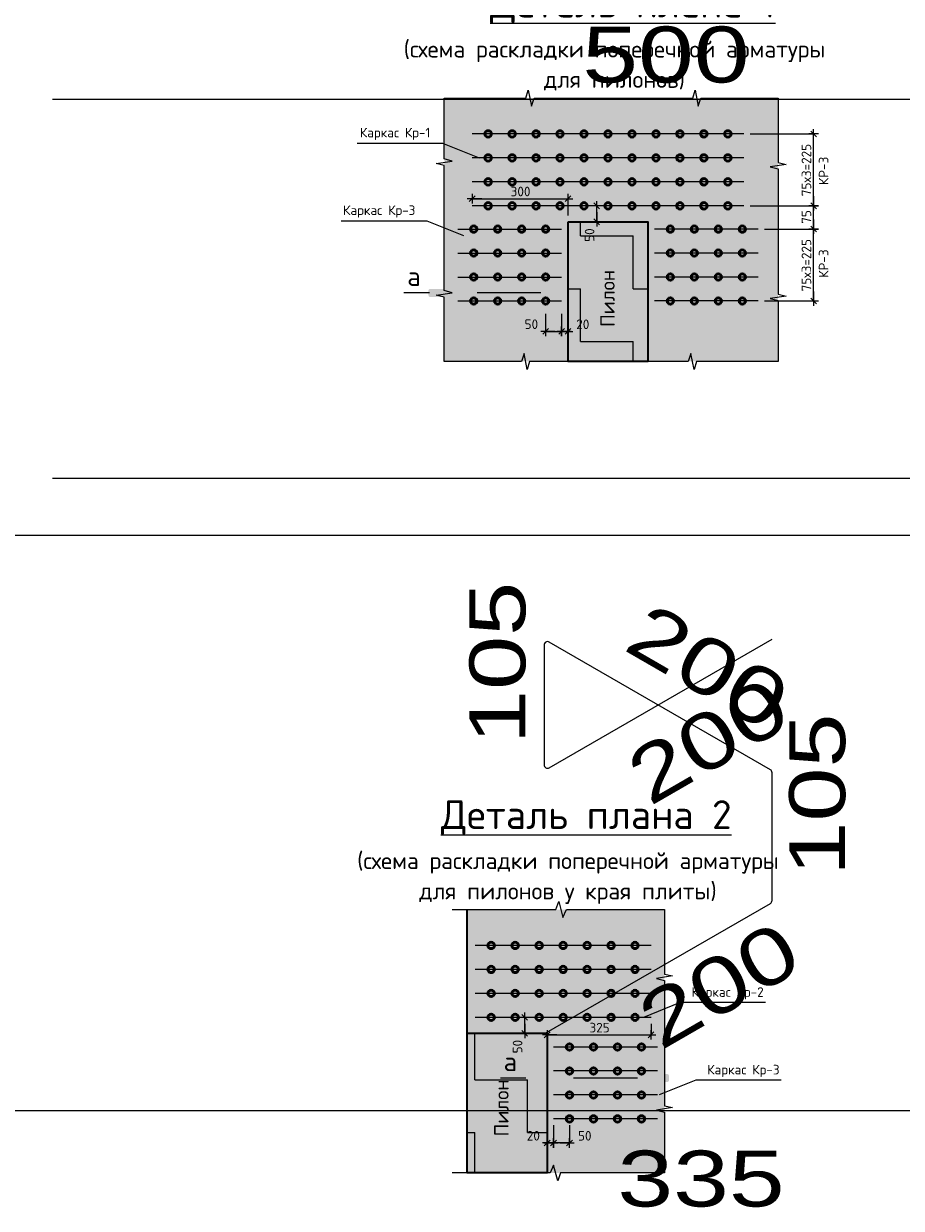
# Model space of a CAD drawing. Header units: metres. Extents: x -38 to 88, y -15 to 19.
# Tile 19 of 41: x 73.33 to 76.08, y 1.41 to 5.12. Entities that reach past the tile are written whole.
import ezdxf

# ---------------------------------------------------------------- set-up
doc = ezdxf.new("R2010")
doc.units = ezdxf.units.M
doc.header["$PDMODE"] = 65
doc.linetypes.add('______2', pattern=[0.27, 0.2, -0.07])
doc.layers.add('XR$4$_3705', color=7, linetype='Continuous')
for name, color, linetype, lineweight in [('XR$4$ВК__отв в полу 1-2 эт', 220, 'Continuous', 25), ('XR$4$Размерная линия (1)', 7, 'Continuous', 13), ('XR$4$Текст_ общее_1', 7, 'Continuous', 13)]:
    doc.layers.add(name, color=color, linetype=linetype, lineweight=lineweight)
doc.styles.add('Greek s2', font='txt')
doc.styles.add('ISOCPEUR', font='txt')
doc.dimstyles.new('DIMSTYLE_27', dxfattribs={"dimtxt": 0.03, "dimasz": 0.03, "dimexe": 0, "dimexo": 0, "dimgap": 0.015, "dimtad": 2, "dimdec": 0, "dimlfac": 1000, "dimrnd": 5, "dimzin": 12, "dimdsep": 46, "dimtxsty": 'ISOCPEUR', "dimblk1": 'ALL_ML_STRICH', "dimblk2": 'ALL_ML_STRICH', "dimsah": 1, "dimcen": 0, "dimclrd": 7, "dimclre": 256, "dimclrt": 7, "dimadec": 0, "dimazin": 0, "dimtfac": 1, "dimtdec": 0, "dimtix": 1, "dimtmove": 2, "dimatfit": 3, "dimfxl": 0, "dimtvp": 1.2, "dimtzin": 0, "dimlwd": 0, "dimlwe": -3, "dimarcsym": 0})
doc.dimstyles.new('DIMSTYLE_28', dxfattribs={"dimtxt": 0.03, "dimasz": 0.03, "dimexe": 0, "dimexo": 1e-06, "dimgap": 0.015, "dimtad": 2, "dimdec": 0, "dimlfac": 1000, "dimrnd": 5, "dimzin": 12, "dimdsep": 46, "dimtxsty": 'ISOCPEUR', "dimblk1": 'ALL_ML_STRICH', "dimblk2": 'ALL_ML_STRICH', "dimsah": 1, "dimcen": 0, "dimse1": 1, "dimse2": 1, "dimclrd": 7, "dimclre": 256, "dimclrt": 7, "dimadec": 0, "dimazin": 0, "dimtfac": 1, "dimtdec": 0, "dimtix": 1, "dimtmove": 2, "dimatfit": 3, "dimfxl": 0, "dimtvp": 1.2, "dimtzin": 0, "dimlwd": 0, "dimlwe": -3, "dimarcsym": 0})
doc.dimstyles.new('DIMSTYLE_29', dxfattribs={"dimtxt": 0.03, "dimasz": 0.03, "dimexe": 0, "dimexo": 0, "dimgap": 0.015, "dimtad": 2, "dimdec": 0, "dimlfac": 1000, "dimrnd": 5, "dimzin": 12, "dimdsep": 46, "dimtxsty": 'ISOCPEUR', "dimblk1": 'ALL_ML_STRICH', "dimblk2": 'ALL_ML_STRICH', "dimsah": 1, "dimcen": 0, "dimclrd": 7, "dimclre": 256, "dimclrt": 7, "dimadec": 0, "dimazin": 0, "dimtfac": 1, "dimtdec": 0, "dimtix": 1, "dimtmove": 2, "dimatfit": 3, "dimfxl": 0, "dimtzin": 0, "dimlwd": 0, "dimlwe": -3, "dimarcsym": 0})
doc.dimstyles.new('DIMSTYLE_30', dxfattribs={"dimtxt": 0.03, "dimasz": 0.03, "dimexe": 0, "dimexo": 1e-06, "dimgap": 0.015, "dimtad": 2, "dimdec": 0, "dimlfac": 1000, "dimrnd": 5, "dimzin": 12, "dimdsep": 46, "dimtxsty": 'ISOCPEUR', "dimblk1": 'ALL_ML_STRICH', "dimblk2": 'ALL_ML_STRICH', "dimsah": 1, "dimcen": 0, "dimse1": 1, "dimse2": 1, "dimclrd": 7, "dimclre": 256, "dimclrt": 7, "dimadec": 0, "dimazin": 0, "dimtfac": 1, "dimtdec": 0, "dimtix": 1, "dimtmove": 2, "dimatfit": 3, "dimfxl": 0, "dimtvp": 1.2, "dimtzin": 0, "dimlwd": 0, "dimlwe": -3, "dimarcsym": 0})
pattern_1 = [(0, (0.33, 0.33), (0.165, 0.165), [0.165, -0.165]), (90, (0.33, 0.33), (-0.165, 0.165), [0.165, -0.165])]

# ---------------------------------------------------------------- blocks, each defined once
blk = doc.blocks.new('ЭЛЕМЕНТ_УЗОРА_18')
at = {"color": 7, "linetype": 'Continuous', "lineweight": 13, "transparency": 33554687}
for p, q in [((74.6496, 4.8864), (74.6496, 4.8864)), ((74.6496, 4.8864), (74.6496, 4.8864)), ((75.6936, 4.8864), (75.6936, 4.8864)), ((75.6936, 4.8864), (75.6936, 4.8864)), ((74.6496, 4.0624), (74.6496, 4.0624)), ((75.6936, 4.0624), (75.6936, 4.0624))]:
    blk.add_line(p, q, dxfattribs=at)
for points in [[(74.6496, 4.8864), (74.9048, 4.8864), (74.9121, 4.9114), (74.9221, 4.8614), (74.9304, 4.8864), (75.1716, 4.8864)], [(75.1716, 4.8864), (75.4268, 4.8864), (75.4341, 4.9114), (75.4441, 4.8614), (75.4524, 4.8864), (75.6936, 4.8864)], [(74.6496, 4.4744), (74.6496, 4.6759), (74.6246, 4.6816), (74.6746, 4.6895), (74.6496, 4.6961), (74.6496, 4.8864)], [(75.6936, 4.8864), (75.6936, 4.6849), (75.7186, 4.6792), (75.6686, 4.6713), (75.6936, 4.6648), (75.6936, 4.4744)], [(74.6496, 4.0624), (74.6496, 4.2639), (74.6246, 4.2696), (74.6746, 4.2775), (74.6496, 4.2841), (74.6496, 4.4744)], [(75.6936, 4.4744), (75.6936, 4.2729), (75.7186, 4.2672), (75.6686, 4.2593), (75.6936, 4.2528), (75.6936, 4.0624)], [(75.1716, 4.0624), (74.9163, 4.0624), (74.909, 4.0374), (74.8991, 4.0874), (74.8907, 4.0624), (74.6496, 4.0624), (74.6496, 4.0624)], [(75.6936, 4.0624), (75.6936, 4.0624), (75.4383, 4.0624), (75.431, 4.0374), (75.4211, 4.0874), (75.4127, 4.0624), (75.1716, 4.0624)]]:
    blk.add_lwpolyline(points, dxfattribs=at)
blk = doc.blocks.new('ALL_ML_STRICH')
at = {"color": 0, "linetype": 'ByBlock', "lineweight": -2}
for p, q in [((-1, 0), (0.5, 0)), ((-0.3, -0.3), (0.3, 0.3)), ((0, -0.5), (0, 0.5))]:
    blk.add_line(p, q, dxfattribs=at)
blk = doc.blocks.new('*D239')
at = {"layer": 'DEFPOINTS', "color": 7, "linetype": 'Continuous', "lineweight": 13, "transparency": 33554687}
for p in [(74.9666, 4.2316), (75.0166, 4.2316), (74.9666, 4.1563)]:
    blk.add_point(p, dxfattribs=at)
at = {"layer": 'XR$4$Размерная линия (1)', "color": 9, "linetype": 'Continuous', "lineweight": -2, "true_color": 0xc7c7c7, "transparency": 33554687}
for p, q in [((74.9666, 4.2116), (74.9666, 4.1563)), ((75.0166, 4.2116), (75.0166, 4.1563))]:
    blk.add_line(p, q, dxfattribs=at)
at = {"layer": 'XR$4$Размерная линия (1)', "color": 7, "linetype": 'Continuous', "lineweight": -2, "transparency": 33554687}
blk.add_line((74.9666, 4.1563), (75.0166, 4.1563), dxfattribs=at)
at = {"layer": 'XR$4$Размерная линия (1)', "color": 7, "linetype": 'Continuous', "lineweight": 13, "transparency": 33554687, "xscale": 0.03, "yscale": 0.03, "zscale": 0.03, "rotation": 180}
blk.add_blockref('ALL_ML_STRICH', (74.9666, 4.1563), dxfattribs=at)
at = {"layer": 'XR$4$Размерная линия (1)', "color": 7, "linetype": 'Continuous', "lineweight": 13, "transparency": 33554687, "xscale": 0.03, "yscale": 0.03, "zscale": 0.03}
blk.add_blockref('ALL_ML_STRICH', (75.0166, 4.1563), dxfattribs=at)
at = {"layer": 'XR$4$Размерная линия (1)', "color": 7, "linetype": 'Continuous', "lineweight": 13, "transparency": 33554687, "insert": (74.9219, 4.1789), "char_height": 0.03, "width": 0.06, "attachment_point": 5, "style": 'ISOCPEUR'}
blk.add_mtext('\\A1;{50}', dxfattribs=at)
blk = doc.blocks.new('*D240')
at = {"layer": 'DEFPOINTS', "color": 7, "linetype": 'Continuous', "lineweight": 13, "transparency": 33554687}
for p in [(75.0166, 4.2316), (75.0166, 4.1563), (75.0366, 4.166)]:
    blk.add_point(p, dxfattribs=at)
at = {"layer": 'XR$4$Размерная линия (1)', "color": 9, "linetype": 'Continuous', "lineweight": -2, "true_color": 0xc7c7c7, "transparency": 33554687}
for p, q in [((75.0166, 4.2116), (75.0166, 4.1563)), ((75.0366, 4.1563), (75.0366, 4.1563))]:
    blk.add_line(p, q, dxfattribs=at)
at = {"layer": 'XR$4$Размерная линия (1)', "color": 7, "linetype": 'Continuous', "lineweight": -2, "transparency": 33554687}
blk.add_line((75.0166, 4.1563), (75.0366, 4.1563), dxfattribs=at)
at = {"layer": 'XR$4$Размерная линия (1)', "color": 7, "linetype": 'Continuous', "lineweight": 13, "transparency": 33554687, "xscale": 0.03, "yscale": 0.03, "zscale": 0.03, "rotation": 180}
blk.add_blockref('ALL_ML_STRICH', (75.0166, 4.1563), dxfattribs=at)
at = {"layer": 'XR$4$Размерная линия (1)', "color": 7, "linetype": 'Continuous', "lineweight": 13, "transparency": 33554687, "xscale": 0.03, "yscale": 0.03, "zscale": 0.03}
blk.add_blockref('ALL_ML_STRICH', (75.0366, 4.1563), dxfattribs=at)
at = {"layer": 'XR$4$Размерная линия (1)', "color": 7, "linetype": 'Continuous', "lineweight": 13, "transparency": 33554687, "insert": (75.0827, 4.1788), "char_height": 0.03, "width": 0.06, "attachment_point": 5, "style": 'ISOCPEUR'}
blk.add_mtext('\\A1;{20}', dxfattribs=at)
blk = doc.blocks.new('*D241')
at = {"layer": 'DEFPOINTS', "color": 7, "linetype": 'Continuous', "lineweight": 13, "transparency": 33554687}
for p in [(75.1298, 4.5494), (75.1265, 4.4994), (75.1276, 4.4994)]:
    blk.add_point(p, dxfattribs=at)
at = {"layer": 'XR$4$Размерная линия (1)', "color": 7, "linetype": 'Continuous', "lineweight": -2, "transparency": 33554687}
blk.add_line((75.1265, 4.4994), (75.1265, 4.5494), dxfattribs=at)
at = {"layer": 'XR$4$Размерная линия (1)', "color": 7, "linetype": 'Continuous', "lineweight": 13, "transparency": 33554687, "xscale": 0.03, "yscale": 0.03, "zscale": 0.03}
for p, rotation in [((75.1265, 4.5494), 90), ((75.1265, 4.4994), 270)]:
    blk.add_blockref('ALL_ML_STRICH', p, dxfattribs=dict(at, rotation=rotation))
at = {"layer": 'XR$4$Размерная линия (1)', "color": 7, "linetype": 'Continuous', "lineweight": 13, "transparency": 33554687, "insert": (75.104, 4.4578), "char_height": 0.03, "width": 0.06, "attachment_point": 5, "rotation": 90, "style": 'ISOCPEUR'}
blk.add_mtext('\\A1;{50}', dxfattribs=at)
blk = doc.blocks.new('*D242')
at = {"layer": 'DEFPOINTS', "color": 7, "linetype": 'Continuous', "lineweight": 13, "transparency": 33554687}
for p in [(75.6316, 4.4766), (75.6316, 4.2516), (75.8046, 4.2516)]:
    blk.add_point(p, dxfattribs=at)
at = {"layer": 'XR$4$Размерная линия (1)', "color": 9, "linetype": 'Continuous', "lineweight": -2, "true_color": 0xc7c7c7, "transparency": 33554687}
for p, q in [((75.6516, 4.4766), (75.8046, 4.4766)), ((75.6516, 4.2516), (75.8046, 4.2516))]:
    blk.add_line(p, q, dxfattribs=at)
at = {"layer": 'XR$4$Размерная линия (1)', "color": 7, "linetype": 'Continuous', "lineweight": -2, "transparency": 33554687}
blk.add_line((75.8046, 4.2516), (75.8046, 4.4766), dxfattribs=at)
at = {"layer": 'XR$4$Размерная линия (1)', "color": 7, "linetype": 'Continuous', "lineweight": 13, "transparency": 33554687, "xscale": 0.03, "yscale": 0.03, "zscale": 0.03}
for p, rotation in [((75.8046, 4.4766), 90), ((75.8046, 4.2516), 270)]:
    blk.add_blockref('ALL_ML_STRICH', p, dxfattribs=dict(at, rotation=rotation))
at = {"layer": 'XR$4$Размерная линия (1)', "color": 7, "linetype": 'Continuous', "lineweight": 13, "transparency": 33554687, "insert": (75.7671, 4.2816), "char_height": 0.03, "width": 0.0015, "attachment_point": 1, "rotation": 90, "line_spacing_factor": 0.60241, "style": 'ISOCPEUR'}
blk.add_mtext('75х3=225', dxfattribs=at)
blk = doc.blocks.new('*D243')
at = {"layer": 'DEFPOINTS', "color": 7, "linetype": 'Continuous', "lineweight": 13, "transparency": 33554687}
for p in [(75.5866, 4.5494), (75.6316, 4.4766), (75.8046, 4.4766)]:
    blk.add_point(p, dxfattribs=at)
at = {"layer": 'XR$4$Размерная линия (1)', "color": 9, "linetype": 'Continuous', "lineweight": -2, "true_color": 0xc7c7c7, "transparency": 33554687}
for p, q in [((75.6066, 4.5494), (75.8046, 4.5494)), ((75.6516, 4.4766), (75.8046, 4.4766))]:
    blk.add_line(p, q, dxfattribs=at)
at = {"layer": 'XR$4$Размерная линия (1)', "color": 7, "linetype": 'Continuous', "lineweight": -2, "transparency": 33554687}
blk.add_line((75.8046, 4.4766), (75.8046, 4.5494), dxfattribs=at)
at = {"layer": 'XR$4$Размерная линия (1)', "color": 7, "linetype": 'Continuous', "lineweight": 13, "transparency": 33554687, "xscale": 0.03, "yscale": 0.03, "zscale": 0.03}
for p, rotation in [((75.8046, 4.5494), 90), ((75.8046, 4.4766), 270)]:
    blk.add_blockref('ALL_ML_STRICH', p, dxfattribs=dict(at, rotation=rotation))
at = {"layer": 'XR$4$Размерная линия (1)', "color": 7, "linetype": 'Continuous', "lineweight": 13, "transparency": 33554687, "insert": (75.7821, 4.5145), "char_height": 0.03, "width": 0.06, "attachment_point": 5, "rotation": 90, "style": 'ISOCPEUR'}
blk.add_mtext('\\A1;{75}', dxfattribs=at)
blk = doc.blocks.new('*D244')
at = {"layer": 'DEFPOINTS', "color": 7, "linetype": 'Continuous', "lineweight": 13, "transparency": 33554687}
for p in [(75.5866, 4.7744), (75.5866, 4.5494), (75.8046, 4.5494)]:
    blk.add_point(p, dxfattribs=at)
at = {"layer": 'XR$4$Размерная линия (1)', "color": 9, "linetype": 'Continuous', "lineweight": -2, "true_color": 0xc7c7c7, "transparency": 33554687}
for p, q in [((75.6066, 4.7744), (75.8046, 4.7744)), ((75.6066, 4.5494), (75.8046, 4.5494))]:
    blk.add_line(p, q, dxfattribs=at)
at = {"layer": 'XR$4$Размерная линия (1)', "color": 7, "linetype": 'Continuous', "lineweight": -2, "transparency": 33554687}
blk.add_line((75.8046, 4.5494), (75.8046, 4.7744), dxfattribs=at)
at = {"layer": 'XR$4$Размерная линия (1)', "color": 7, "linetype": 'Continuous', "lineweight": 13, "transparency": 33554687, "xscale": 0.03, "yscale": 0.03, "zscale": 0.03}
for p, rotation in [((75.8046, 4.7744), 90), ((75.8046, 4.5494), 270)]:
    blk.add_blockref('ALL_ML_STRICH', p, dxfattribs=dict(at, rotation=rotation))
at = {"layer": 'XR$4$Размерная линия (1)', "color": 7, "linetype": 'Continuous', "lineweight": 13, "transparency": 33554687, "insert": (75.7671, 4.5794), "char_height": 0.03, "width": 0.0015, "attachment_point": 1, "rotation": 90, "line_spacing_factor": 0.60241, "style": 'ISOCPEUR'}
blk.add_mtext('75х3=225', dxfattribs=at)
blk = doc.blocks.new('*D245')
at = {"layer": 'DEFPOINTS', "color": 7, "linetype": 'Continuous', "lineweight": 13, "transparency": 33554687}
for p in [(74.7366, 4.5717), (74.7366, 4.5494), (75.0366, 4.4994)]:
    blk.add_point(p, dxfattribs=at)
at = {"layer": 'XR$4$Размерная линия (1)', "color": 9, "linetype": 'Continuous', "lineweight": -2, "true_color": 0xc7c7c7, "transparency": 33554687}
for p, q in [((74.7366, 4.5717), (74.7366, 4.5717)), ((75.0366, 4.5194), (75.0366, 4.5717))]:
    blk.add_line(p, q, dxfattribs=at)
at = {"layer": 'XR$4$Размерная линия (1)', "color": 7, "linetype": 'Continuous', "lineweight": -2, "transparency": 33554687}
blk.add_line((74.7366, 4.5717), (75.0366, 4.5717), dxfattribs=at)
at = {"layer": 'XR$4$Размерная линия (1)', "color": 7, "linetype": 'Continuous', "lineweight": 13, "transparency": 33554687, "xscale": 0.03, "yscale": 0.03, "zscale": 0.03, "rotation": 180}
blk.add_blockref('ALL_ML_STRICH', (74.7366, 4.5717), dxfattribs=at)
at = {"layer": 'XR$4$Размерная линия (1)', "color": 7, "linetype": 'Continuous', "lineweight": 13, "transparency": 33554687, "xscale": 0.03, "yscale": 0.03, "zscale": 0.03}
blk.add_blockref('ALL_ML_STRICH', (75.0366, 4.5717), dxfattribs=at)
at = {"layer": 'XR$4$Размерная линия (1)', "color": 7, "linetype": 'Continuous', "lineweight": 13, "transparency": 33554687, "insert": (74.8881, 4.5942), "char_height": 0.03, "width": 0.09, "attachment_point": 5, "style": 'ISOCPEUR'}
blk.add_mtext('\\A1;{300}', dxfattribs=at)
blk = doc.blocks.new('ЭЛЕМЕНТ_УЗОРА_19')
at = {"color": 7, "linetype": 'Continuous', "lineweight": 13, "transparency": 33554687}
for p, q in [((75.3382, 2.3472), (75.3382, 2.3472)), ((74.6742, 1.5232), (74.6742, 1.5232)), ((75.3382, 1.5232), (75.3382, 1.5232))]:
    blk.add_line(p, q, dxfattribs=at)
for points in [[(74.6742, 2.3472), (74.9989, 2.3472), (75.0082, 2.3722), (75.0208, 2.3222), (75.0315, 2.3472), (75.3382, 2.3472)], [(75.3382, 2.3472), (75.3382, 2.3472), (75.3382, 2.1457), (75.3632, 2.14), (75.3132, 2.1321), (75.3382, 2.1255), (75.3382, 1.9352)], [(75.3382, 1.9352), (75.3382, 1.7337), (75.3632, 1.728), (75.3132, 1.7201), (75.3382, 1.7135), (75.3382, 1.5232), (75.3382, 1.5232)], [(75.3382, 1.5232), (75.0135, 1.5232), (75.0042, 1.4982), (74.9916, 1.5482), (74.981, 1.5232), (74.6742, 1.5232)]]:
    blk.add_lwpolyline(points, dxfattribs=at)
blk = doc.blocks.new('*D247')
at = {"layer": 'DEFPOINTS', "color": 7, "linetype": 'Continuous', "lineweight": 13, "transparency": 33554687}
for p in [(74.9912, 1.6924), (75.0412, 1.6924), (75.0412, 1.6171)]:
    blk.add_point(p, dxfattribs=at)
at = {"layer": 'XR$4$Размерная линия (1)', "color": 9, "linetype": 'Continuous', "lineweight": -2, "true_color": 0xc7c7c7, "transparency": 33554687}
for p, q in [((74.9912, 1.6724), (74.9912, 1.6171)), ((75.0412, 1.6724), (75.0412, 1.6171))]:
    blk.add_line(p, q, dxfattribs=at)
at = {"layer": 'XR$4$Размерная линия (1)', "color": 7, "linetype": 'Continuous', "lineweight": -2, "transparency": 33554687}
blk.add_line((75.0412, 1.6171), (74.9912, 1.6171), dxfattribs=at)
at = {"layer": 'XR$4$Размерная линия (1)', "color": 7, "linetype": 'Continuous', "lineweight": 13, "transparency": 33554687, "xscale": 0.03, "yscale": 0.03, "zscale": 0.03}
for p, rotation in [((74.9912, 1.6171), 180), ((75.0412, 1.6171), 360)]:
    blk.add_blockref('ALL_ML_STRICH', p, dxfattribs=dict(at, rotation=rotation))
at = {"layer": 'XR$4$Размерная линия (1)', "color": 7, "linetype": 'Continuous', "lineweight": 13, "transparency": 33554687, "insert": (75.0889, 1.6396), "char_height": 0.03, "width": 0.06, "attachment_point": 5, "style": 'ISOCPEUR'}
blk.add_mtext('\\A1;{50}', dxfattribs=at)
blk = doc.blocks.new('*D248')
at = {"layer": 'DEFPOINTS', "color": 7, "linetype": 'Continuous', "lineweight": 13, "transparency": 33554687}
for p in [(74.9912, 1.6924), (74.9712, 1.6268), (74.9912, 1.6171)]:
    blk.add_point(p, dxfattribs=at)
at = {"layer": 'XR$4$Размерная линия (1)', "color": 9, "linetype": 'Continuous', "lineweight": -2, "true_color": 0xc7c7c7, "transparency": 33554687}
for p, q in [((74.9912, 1.6724), (74.9912, 1.6171)), ((74.9712, 1.6171), (74.9712, 1.6171))]:
    blk.add_line(p, q, dxfattribs=at)
at = {"layer": 'XR$4$Размерная линия (1)', "color": 7, "linetype": 'Continuous', "lineweight": -2, "transparency": 33554687}
blk.add_line((74.9912, 1.6171), (74.9712, 1.6171), dxfattribs=at)
at = {"layer": 'XR$4$Размерная линия (1)', "color": 7, "linetype": 'Continuous', "lineweight": 13, "transparency": 33554687, "xscale": 0.03, "yscale": 0.03, "zscale": 0.03}
for p, rotation in [((74.9712, 1.6171), 180), ((74.9912, 1.6171), 360)]:
    blk.add_blockref('ALL_ML_STRICH', p, dxfattribs=dict(at, rotation=rotation))
at = {"layer": 'XR$4$Размерная линия (1)', "color": 7, "linetype": 'Continuous', "lineweight": 13, "transparency": 33554687, "insert": (74.9281, 1.6396), "char_height": 0.03, "width": 0.06, "attachment_point": 5, "style": 'ISOCPEUR'}
blk.add_mtext('\\A1;{20}', dxfattribs=at)
blk = doc.blocks.new('*D249')
at = {"layer": 'DEFPOINTS', "color": 7, "linetype": 'Continuous', "lineweight": 13, "transparency": 33554687}
for p in [(74.898, 2.0102), (74.9002, 1.9602), (74.9013, 1.9602)]:
    blk.add_point(p, dxfattribs=at)
at = {"layer": 'XR$4$Размерная линия (1)', "color": 7, "linetype": 'Continuous', "lineweight": -2, "transparency": 33554687}
blk.add_line((74.9013, 1.9602), (74.9013, 2.0102), dxfattribs=at)
at = {"layer": 'XR$4$Размерная линия (1)', "color": 7, "linetype": 'Continuous', "lineweight": 13, "transparency": 33554687, "xscale": 0.03, "yscale": 0.03, "zscale": 0.03}
for p, rotation in [((74.9013, 2.0102), 90), ((74.9013, 1.9602), 270)]:
    blk.add_blockref('ALL_ML_STRICH', p, dxfattribs=dict(at, rotation=rotation))
at = {"layer": 'XR$4$Размерная линия (1)', "color": 7, "linetype": 'Continuous', "lineweight": 13, "transparency": 33554687, "insert": (74.8787, 1.9186), "char_height": 0.03, "width": 0.06, "attachment_point": 5, "rotation": 90, "style": 'ISOCPEUR'}
blk.add_mtext('\\A1;{50}', dxfattribs=at)
blk = doc.blocks.new('*D268')
at = {"layer": 'DEFPOINTS', "color": 7, "linetype": 'Continuous', "lineweight": 13, "transparency": 33554687}
for p in [(75.2962, 2.0102), (74.9712, 1.9555), (74.9712, 1.9513)]:
    blk.add_point(p, dxfattribs=at)
at = {"layer": 'XR$4$Размерная линия (1)', "color": 9, "linetype": 'Continuous', "lineweight": -2, "true_color": 0xc7c7c7, "transparency": 33554687}
for p, q in [((75.2962, 1.9902), (75.2962, 1.9555)), ((74.9712, 1.9555), (74.9712, 1.9555))]:
    blk.add_line(p, q, dxfattribs=at)
at = {"layer": 'XR$4$Размерная линия (1)', "color": 7, "linetype": 'Continuous', "lineweight": -2, "transparency": 33554687}
blk.add_line((74.9712, 1.9555), (75.2962, 1.9555), dxfattribs=at)
at = {"layer": 'XR$4$Размерная линия (1)', "color": 7, "linetype": 'Continuous', "lineweight": 13, "transparency": 33554687, "xscale": 0.03, "yscale": 0.03, "zscale": 0.03, "rotation": 180}
blk.add_blockref('ALL_ML_STRICH', (74.9712, 1.9555), dxfattribs=at)
at = {"layer": 'XR$4$Размерная линия (1)', "color": 7, "linetype": 'Continuous', "lineweight": 13, "transparency": 33554687, "xscale": 0.03, "yscale": 0.03, "zscale": 0.03}
blk.add_blockref('ALL_ML_STRICH', (75.2962, 1.9555), dxfattribs=at)
at = {"layer": 'XR$4$Размерная линия (1)', "color": 7, "linetype": 'Continuous', "lineweight": 13, "transparency": 33554687, "insert": (75.1352, 1.978), "char_height": 0.03, "width": 0.09, "attachment_point": 5, "style": 'ISOCPEUR'}
blk.add_mtext('\\A1;{325}', dxfattribs=at)

msp = doc.modelspace()

# ---------------------------------------------------------------- hatches: boundary and pattern name
at = {"linetype": 'Continuous', "lineweight": 13, "true_color": 0xf0eae8, "transparency": 33554687}
for points in [[(74.6496, 4.8864), (74.6496, 4.0624), (75.6936, 4.0624), (75.6936, 4.8864)], [(75.3382, 2.3472), (74.7212, 2.3472), (74.7212, 1.5232), (75.3382, 1.5232)]]:
    msp.add_hatch(color=7, dxfattribs=at).paths.add_polyline_path(points)
at = {"linetype": 'Continuous', "lineweight": 13, "transparency": 33554687}
h = msp.add_hatch(dxfattribs=at)
h.set_pattern_fill('____', scale=0.165, style=0, pattern_type=2)
h.set_pattern_definition(pattern_1)
h.paths.add_polyline_path([(75.0366, 4.0624), (75.2866, 4.0624), (75.2866, 4.4994), (75.0366, 4.4994)], flags=0)
at = {"linetype": 'Continuous', "lineweight": 25, "true_color": 0x000000, "transparency": 33554687}
for points in [[(74.6051, 4.2894), (74.6043, 4.2892), (74.6036, 4.289), (74.6029, 4.2886), (74.6023, 4.2882), (74.6017, 4.2877), (74.6012, 4.2871), (74.6008, 4.2865), (74.6004, 4.2858), (74.6002, 4.2851), (74.6, 4.2843), (74.6, 4.2836), (74.6, 4.2702), (74.6, 4.2694), (74.6002, 4.2687), (74.6004, 4.268), (74.6008, 4.2673), (74.6012, 4.2666), (74.6017, 4.2661), (74.6023, 4.2655), (74.6029, 4.2651), (74.6036, 4.2648), (74.6043, 4.2645), (74.6051, 4.2644), (74.6058, 4.2643), (74.7033, 4.2643), (74.7033, 4.2894), (74.6058, 4.2894)], [(75.0455, 4.2894), (75.0447, 4.2894), (74.9473, 4.2894), (74.9473, 4.2643), (75.0447, 4.2643), (75.0455, 4.2644), (75.0463, 4.2645), (75.047, 4.2648), (75.0477, 4.2651), (75.0483, 4.2655), (75.0489, 4.2661), (75.0494, 4.2666), (75.0498, 4.2673), (75.0502, 4.268), (75.0504, 4.2687), (75.0506, 4.2694), (75.0506, 4.2702), (75.0506, 4.2836), (75.0506, 4.2843), (75.0504, 4.2851), (75.0502, 4.2858), (75.0498, 4.2865), (75.0494, 4.2871), (75.0489, 4.2877), (75.0483, 4.2882), (75.0477, 4.2886), (75.047, 4.289), (75.0463, 4.2892)], [(74.9067, 1.8325), (74.906, 1.8324), (74.9052, 1.8321), (74.9046, 1.8318), (74.9039, 1.8314), (74.9033, 1.8309), (74.9028, 1.8303), (74.9024, 1.8297), (74.9021, 1.829), (74.9018, 1.8282), (74.9017, 1.8275), (74.9016, 1.8267), (74.9016, 1.8134), (74.9017, 1.8126), (74.9018, 1.8119), (74.9021, 1.8111), (74.9024, 1.8104), (74.9028, 1.8098), (74.9033, 1.8092), (74.9039, 1.8087), (74.9046, 1.8083), (74.9052, 1.808), (74.906, 1.8077), (74.9067, 1.8076), (74.9075, 1.8075), (75.005, 1.8075), (75.005, 1.8326), (74.9075, 1.8326)], [(75.3472, 1.8325), (75.3464, 1.8326), (75.2489, 1.8326), (75.2489, 1.8075), (75.3464, 1.8075), (75.3472, 1.8076), (75.3479, 1.8077), (75.3486, 1.808), (75.3493, 1.8083), (75.35, 1.8087), (75.3505, 1.8092), (75.351, 1.8098), (75.3515, 1.8104), (75.3518, 1.8111), (75.3521, 1.8119), (75.3522, 1.8126), (75.3523, 1.8134), (75.3523, 1.8267), (75.3522, 1.8275), (75.3521, 1.8282), (75.3518, 1.829), (75.3515, 1.8297), (75.351, 1.8303), (75.3505, 1.8309), (75.35, 1.8314), (75.3493, 1.8318), (75.3486, 1.8321), (75.3479, 1.8324)]]:
    msp.add_hatch(color=18, dxfattribs=at).paths.add_polyline_path(points)
at = {"linetype": 'Continuous', "lineweight": 13, "transparency": 33554687}
h = msp.add_hatch(dxfattribs=at)
h.set_pattern_fill('____', scale=0.165, style=0, pattern_type=2)
h.set_pattern_definition(pattern_1)
h.paths.add_polyline_path([(74.7212, 1.5232), (74.9712, 1.5232), (74.9712, 1.9602), (74.7212, 1.9602)], flags=0)

# ---------------------------------------------------------------- linework, layer by layer
at = {"color": 4, "linetype": 'Continuous', "lineweight": 18, "transparency": 33554687}
for p, q in [((73.424, 4.8827), (76.9702, 4.8827)), ((76.9702, 3.6962), (73.424, 3.6962))]:
    msp.add_line(p, q, dxfattribs=at)
at = {"color": 7, "linetype": '______2', "lineweight": 25, "transparency": 33554687}
for p, q in [((74.9519, 4.2769), (74.7033, 4.2769)), ((75.2535, 1.8201), (75.005, 1.8201))]:
    msp.add_line(p, q, dxfattribs=at)
at = {"color": 7, "linetype": 'Continuous', "lineweight": 13, "transparency": 33554687}
for p, q in [((69.8239, 3.5185), (78.8239, 3.5185)), ((69.8239, 1.7185), (78.8239, 1.7185))]:
    msp.add_line(p, q, dxfattribs=at)
at = {"color": 40, "linetype": 'Continuous', "lineweight": 18, "transparency": 33554687}
for p, q in [((74.9779, 2.7914), (75.6749, 3.1938)), ((74.9615, 3.1749), (74.9615, 2.8008)), ((75.6695, 2.7851), (74.9779, 3.1844)), ((75.6749, 2.3763), (75.6749, 2.7756)), ((74.9615, 1.9581), (75.6695, 2.3669))]:
    msp.add_line(p, q, dxfattribs=at)
at = {"color": 7, "linetype": 'Continuous', "lineweight": 35, "transparency": 33554687}
msp.add_line((74.7212, 1.5232), (74.7212, 2.3472), dxfattribs=at)
at = {"color": 7, "linetype": 'Continuous', "lineweight": 13, "transparency": 33554687}
for points in [[(74.3768, 4.7454), (74.644, 4.7454), (74.7587, 4.6994)], [(74.3275, 4.5026), (74.5947, 4.5026), (74.7094, 4.4566)], [(75.6543, 2.0562), (75.3871, 2.0562), (75.2723, 2.0102)], [(75.7036, 1.8134), (75.4364, 1.8134), (75.3216, 1.7674)]]:
    msp.add_lwpolyline(points, dxfattribs=at)
at = {"color": 7, "linetype": 'Continuous', "lineweight": 35, "transparency": 33554687}
for points in [[(75.0366, 4.4994), (75.2866, 4.4994), (75.2866, 4.0624), (75.0366, 4.0624), (75.0366, 4.4994)], [(74.7212, 1.9602), (74.9712, 1.9602), (74.9712, 1.5232), (74.7212, 1.5232), (74.7212, 1.9602)]]:
    msp.add_lwpolyline(points, dxfattribs=at)
at = {"color": 40, "linetype": 'Continuous', "lineweight": 18, "transparency": 33554687}
for centre, start, end in [((74.9724, 3.1749), 60, 180), ((74.9724, 2.8008), 180, 300), ((75.664, 2.7756), 0, 60), ((75.664, 2.3763), 300, 0)]:
    msp.add_arc(centre, 0.0109, start, end, dxfattribs=at)
at = {"layer": 'XR$4$_3705', "color": 7, "linetype": 'Continuous', "lineweight": 50, "transparency": 33554687}
for centre in [(74.7866, 4.7744), (74.8616, 4.7744), (74.9366, 4.7744), (75.0116, 4.7744), (75.0866, 4.7744), (75.1616, 4.7744), (75.2366, 4.7744), (75.3116, 4.7744), (75.3866, 4.7744), (75.4616, 4.7744), (75.5366, 4.7744), (74.7866, 4.6994), (74.8616, 4.6994), (74.9366, 4.6994), (75.0116, 4.6994), (75.0866, 4.6994), (75.1616, 4.6994), (75.2366, 4.6994), (75.3116, 4.6994), (75.3866, 4.6994), (75.4616, 4.6994), (75.5366, 4.6994), (74.7866, 4.6244), (74.8616, 4.6244), (74.9366, 4.6244), (75.0116, 4.6244), (75.0866, 4.6244), (75.1616, 4.6244), (75.2366, 4.6244), (75.3116, 4.6244), (75.3866, 4.6244), (75.4616, 4.6244), (75.5366, 4.6244), (74.7866, 4.5494), (74.8616, 4.5494), (74.9366, 4.5494), (75.0116, 4.5494), (75.0866, 4.5494), (75.1616, 4.5494), (75.2366, 4.5494), (75.3116, 4.5494), (75.3866, 4.5494), (75.4616, 4.5494), (75.5366, 4.5494), (74.7416, 4.4766), (74.8166, 4.4766), (74.8916, 4.4766), (74.9666, 4.4766), (75.3566, 4.4766), (75.4316, 4.4766), (75.5066, 4.4766), (75.5816, 4.4766), (74.7416, 4.4016), (74.8166, 4.4016), (74.8916, 4.4016), (74.9666, 4.4016), (75.3566, 4.4016), (75.4316, 4.4016), (75.5066, 4.4016), (75.5816, 4.4016), (74.7416, 4.3266), (74.8166, 4.3266), (74.8916, 4.3266), (74.9666, 4.3266), (75.3566, 4.3266), (75.4316, 4.3266), (75.5066, 4.3266), (75.5816, 4.3266), (74.7416, 4.2516), (74.8166, 4.2516), (74.8916, 4.2516), (74.9666, 4.2516), (75.3566, 4.2516), (75.4316, 4.2516), (75.5066, 4.2516), (75.5816, 4.2516), (74.7962, 2.2352), (74.8712, 2.2352), (74.9462, 2.2352), (75.0212, 2.2352), (75.0962, 2.2352), (75.1712, 2.2352), (75.2462, 2.2352), (74.7962, 2.1602), (74.8712, 2.1602), (74.9462, 2.1602), (75.0212, 2.1602), (75.0962, 2.1602), (75.1712, 2.1602), (75.2462, 2.1602), (74.7962, 2.0852), (74.8712, 2.0852), (74.9462, 2.0852), (75.0212, 2.0852), (75.0962, 2.0852), (75.1712, 2.0852), (75.2462, 2.0852), (74.7962, 2.0102), (74.8712, 2.0102), (74.9462, 2.0102), (75.0212, 2.0102), (75.0962, 2.0102), (75.1712, 2.0102), (75.2462, 2.0102), (75.0412, 1.9174), (75.1162, 1.9174), (75.1912, 1.9174), (75.2662, 1.9174), (75.0412, 1.8424), (75.1162, 1.8424), (75.1912, 1.8424), (75.2662, 1.8424), (75.0412, 1.7674), (75.1162, 1.7674), (75.1912, 1.7674), (75.2662, 1.7674), (75.0412, 1.6924), (75.1162, 1.6924), (75.1912, 1.6924), (75.2662, 1.6924)]:
    msp.add_circle(centre, 0.01, dxfattribs=at)
at = {"layer": 'XR$4$ВК__отв в полу 1-2 эт', "color": 7, "linetype": 'Continuous', "lineweight": 13, "transparency": 33554687}
for p, q in [((75.5866, 4.7744), (74.7366, 4.7744)), ((75.5866, 4.6994), (74.7366, 4.6994)), ((75.5866, 4.6244), (74.7366, 4.6244)), ((75.5866, 4.5494), (74.7366, 4.5494)), ((74.6916, 4.4766), (75.0166, 4.4766)), ((75.6316, 4.4766), (75.3066, 4.4766)), ((74.6916, 4.4016), (75.0166, 4.4016)), ((75.6316, 4.4016), (75.3066, 4.4016)), ((74.6916, 4.3266), (75.0166, 4.3266)), ((75.6316, 4.3266), (75.3066, 4.3266)), ((74.6033, 4.2769), (74.5233, 4.2769)), ((74.6916, 4.2516), (75.0166, 4.2516)), ((75.6316, 4.2516), (75.3066, 4.2516)), ((75.2962, 2.2352), (74.7462, 2.2352)), ((75.2962, 2.1602), (74.7462, 2.1602)), ((75.2962, 2.0852), (74.7462, 2.0852)), ((75.2962, 2.0102), (74.7462, 2.0102)), ((75.3162, 1.9174), (74.9912, 1.9174)), ((74.905, 1.8201), (74.825, 1.8201)), ((75.3162, 1.8424), (74.9912, 1.8424)), ((75.3162, 1.7674), (74.9912, 1.7674)), ((75.3162, 1.6924), (74.9912, 1.6924))]:
    msp.add_line(p, q, dxfattribs=at)

# ---------------------------------------------------------------- block references
at = {"color": 7, "linetype": 'Continuous', "lineweight": 13, "transparency": 33554687}
for name in ['ЭЛЕМЕНТ_УЗОРА_18', 'ЭЛЕМЕНТ_УЗОРА_19']:
    msp.add_blockref(name, (0, 0), dxfattribs=at)

# ---------------------------------------------------------------- texts
at = {"color": 7, "linetype": 'Continuous', "lineweight": 25, "transparency": 33554687, "char_height": 0.175, "width": 0.359533, "attachment_point": 7, "style": 'Greek s2'}
for s, insert in [('\\W1.34;500', (75.0812, 4.9328)), ('\\W1.34;335', (75.191, 1.4158))]:
    msp.add_mtext(s, dxfattribs=dict(at, insert=insert))
at = {"color": 7, "linetype": 'Continuous', "lineweight": 13, "transparency": 33554687, "attachment_point": 5, "style": 'ISOCPEUR'}
for s, insert, char_height, width in [('\\A1;{\\fISOCPEUR|i0|b0;\\H0.030000;\\W1.000000;\\C7;Каркас Кр-1}\\P', (74.4954, 4.7745), 0.03, 0.245259), ('\\A1;{\\fISOCPEUR|i0|b0;\\H0.030000;\\W1.000000;\\C7;Каркас Кр-3}\\P', (74.446, 4.5317), 0.03, 0.25163), ('\\A1;{\\fISOCPEUR|i0|b0;\\H0.060000;\\W1.000000;\\C7;а}\\P', (74.5546, 4.3288), 0.06, 0.072), ('\\A1;{\\fISOCPEUR|i0|b0;\\H0.030000;\\W1.000000;\\C7;Каркас Кр-2}\\P', (75.5357, 2.0853), 0.03, 0.25163), ('\\A1;{\\fISOCPEUR|i0|b0;\\H0.060000;\\W1.000000;\\C7;а}\\P', (74.8562, 1.8719), 0.06, 0.072), ('\\A1;{\\fISOCPEUR|i0|b0;\\H0.030000;\\W1.000000;\\C7;Каркас Кр-3}\\P', (75.585, 1.8425), 0.03, 0.25163)]:
    msp.add_mtext(s, dxfattribs=dict(at, insert=insert, char_height=char_height, width=width))
at = {"color": 251, "linetype": 'Continuous', "lineweight": 50, "true_color": 0x575757, "transparency": 33554687, "char_height": 0.045, "width": 0.183316, "attachment_point": 5, "rotation": 90, "style": 'ISOCPEUR'}
for insert in [(75.1601, 4.2594), (74.8283, 1.7267)]:
    msp.add_mtext('\\A1;{\\fISOCPEUR|i0|b1;\\H0.045000;\\W1.000000;\\c3260503895;Пилон}\\P', dxfattribs=dict(at, insert=insert))
at = {"color": 7, "linetype": 'Continuous', "lineweight": 25, "transparency": 33554687, "char_height": 0.175, "attachment_point": 7, "style": 'Greek s2'}
for s, insert, width, rotation in [('\\W1.30;105', (74.9056, 2.8654), 0.356448, 90), ('\\W1.34;200', (75.2035, 3.1607), 0.359533, 330), ('\\W1.34;200', (75.293, 2.667), 0.359533, 30), ('\\W1.30;105', (75.9058, 2.4535), 0.356448, 90), ('\\W1.34;200', (75.3275, 1.9029), 0.359533, 30)]:
    msp.add_mtext(s, dxfattribs=dict(at, insert=insert, width=width, rotation=rotation))
at = {"layer": 'XR$4$Текст_ общее_1', "color": 7, "linetype": 'Continuous', "lineweight": 13, "transparency": 33554687, "char_height": 0.09, "width": 2.301075, "attachment_point": 2, "line_spacing_factor": 1.084337}
for s, insert in [('\\A1;{\\L\\fISOCPEUR|i0|b0;\\H0.090000;\\W1.000000;\\C7;  Деталь плана 1\\l}\\P{\\fISOCPEUR|i0|b0;\\H0.052500;\\W1.000000;\\C7;(схема раскладки поперечной арматуры}\\P{\\fISOCPEUR|i0|b0;\\H0.052500;\\W1.000000;\\C7;для пилонов)}\\P', (75.1817, 5.2286)), ('\\A1;{\\L\\fISOCPEUR|i0|b0;\\H0.090000;\\W1.000000;\\C7;  Деталь плана 2\\l}\\P{\\fISOCPEUR|i0|b0;\\H0.052500;\\W1.000000;\\C7;(схема раскладки поперечной арматуры}\\P{\\fISOCPEUR|i0|b0;\\H0.052500;\\W1.000000;\\C7;для пилонов у края плиты)}\\P', (75.0364, 2.6894))]:
    msp.add_mtext(s, dxfattribs=dict(at, insert=insert))
at = {"layer": 'XR$4$Текст_ общее_1', "color": 7, "linetype": 'Continuous', "lineweight": 13, "transparency": 33554687, "char_height": 0.03, "width": 0.104063, "attachment_point": 5, "rotation": 90, "style": 'ISOCPEUR'}
for insert in [(75.836, 4.6585), (75.836, 4.3685)]:
    msp.add_mtext('\\A1;{\\fISOCPEUR|i0|b0;\\H0.030000;\\W1.000000;\\C7;КР-3}\\P', dxfattribs=dict(at, insert=insert))

# ---------------------------------------------------------------- dimensions: what is measured, and where the dimension line sits
at = {"layer": 'XR$4$Размерная линия (1)', "color": 7, "linetype": 'Continuous', "lineweight": 13, "transparency": 33554687}
for base, p1, p2, picture, middle in [((75.8046, 4.7744), (75.6066, 4.5494), (75.6066, 4.7744), '*D244', (75.7896, 4.6619)), ((75.8046, 4.4766), (75.6516, 4.2516), (75.6516, 4.4766), '*D242', (75.7896, 4.3641))]:
    dim = msp.add_linear_dim(base=base, p1=p1, p2=p2, angle=90, text='75х3=225', dimstyle='DIMSTYLE_29', override={"dimpost": '<>', "dimclrd": 7, "dimclre": 9, "dimclrt": 7, "dimlwd": 0, "dimlwe": 65533}, dxfattribs=at)
    dim.commit()
    dim.dimension.update_dxf_attribs({"geometry": picture, "text_midpoint": middle, "dimtype": 160})
for base, p1, p2, dimstyle, picture, middle in [((75.0366, 4.5717), (74.7366, 4.5717), (75.0366, 4.5194), 'DIMSTYLE_29', '*D245', (74.8881, 4.5942)), ((75.0166, 4.1563), (74.9666, 4.2116), (75.0166, 4.2116), 'DIMSTYLE_27', '*D239', (74.9219, 4.1789)), ((75.0366, 4.1563), (75.0166, 4.2116), (75.0366, 4.1563), 'DIMSTYLE_27', '*D240', (75.0827, 4.1788)), ((75.2962, 1.9555), (74.9712, 1.9555), (75.2962, 1.9902), 'DIMSTYLE_29', '*D268', (75.1352, 1.978))]:
    dim = msp.add_linear_dim(base=base, p1=p1, p2=p2, dimstyle=dimstyle, override={"dimpost": '<>', "dimclrd": 7, "dimclre": 9, "dimclrt": 7, "dimlwd": 0, "dimlwe": 65533}, dxfattribs=at)
    dim.commit()
    dim.dimension.update_dxf_attribs({"geometry": picture, "text_midpoint": middle, "dimtype": 160})
for base, p1, p2, angle, dimstyle, picture, middle in [((75.1265, 4.5494), (75.1276, 4.4994), (75.1298, 4.5494), 90, 'DIMSTYLE_28', '*D241', (75.104, 4.4578)), ((75.8046, 4.5494), (75.6516, 4.4766), (75.6066, 4.5494), 90, 'DIMSTYLE_29', '*D243', (75.7821, 4.5145)), ((74.9013, 2.0102), (74.9002, 1.9602), (74.898, 2.0102), 90, 'DIMSTYLE_30', '*D249', (74.8787, 1.9186)), ((74.9712, 1.6171), (74.9912, 1.6724), (74.9712, 1.6171), 180, 'DIMSTYLE_27', '*D248', (74.9281, 1.6396)), ((74.9912, 1.6171), (75.0412, 1.6724), (74.9912, 1.6724), 180, 'DIMSTYLE_27', '*D247', (75.0889, 1.6396))]:
    dim = msp.add_linear_dim(base=base, p1=p1, p2=p2, angle=angle, dimstyle=dimstyle, override={"dimpost": '<>', "dimclrd": 7, "dimclre": 9, "dimclrt": 7, "dimlwd": 0, "dimlwe": 65533}, dxfattribs=at)
    dim.commit()
    dim.dimension.update_dxf_attribs({"geometry": picture, "text_midpoint": middle, "dimtype": 160})

doc.saveas('drawing.dxf')
